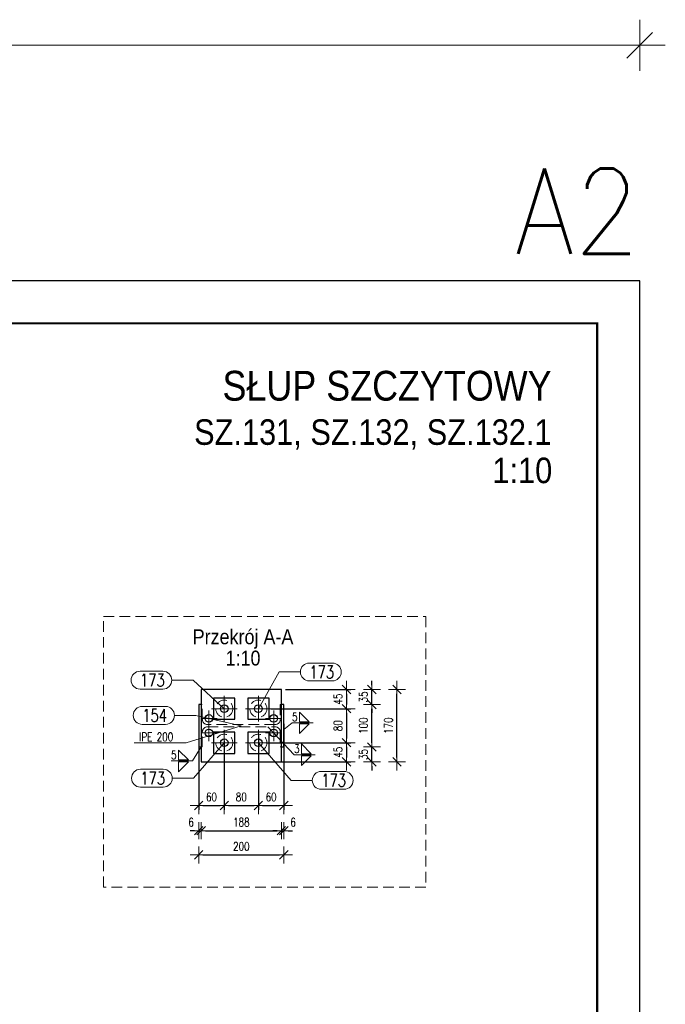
# Model space of a CAD drawing. Header units: millimetres. Extents: x -174 to 432, y 15762 to 16257.
# Tile 21 of 21: x 280 to 432, y 16012 to 16243. Entities that reach past the tile are written whole.
import ezdxf
from ezdxf.enums import TextEntityAlignment as Align

# ---------------------------------------------------------------- set-up
doc = ezdxf.new("R2010")
doc.units = ezdxf.units.MM
doc.header["$LTSCALE"] = 10
doc.linetypes.add('HIDDEN', pattern=[0.375, 0.25, -0.125])
doc.linetypes.add('MITTE', pattern=[2, 1.25, -0.25, 0.25, -0.25])
doc.layers.get('Defpoints').update_dxf_attribs({"color": 1})
doc.layers.add('_FORMATKA', color=8, linetype='Continuous', plot=False)
for name, color, linetype, lineweight in [('_RAMKA', 7, 'Continuous', 35), ('PS_DIM', 4, 'Continuous', 13), ('PS_Hidden', 2, 'HIDDEN', 9), ('PS_Mid', 5, 'MITTE', 15), ('PS_Pos', 1, 'Continuous', 15), ('PS_SOLID', 7, 'Continuous', 30), ('PS_TEXT', 3, 'Continuous', 18), ('PS_Weld', 1, 'Continuous', 9)]:
    doc.layers.add(name, color=color, linetype=linetype, lineweight=lineweight)
doc.styles.add('ARIAL', font='arial.ttf')
doc.styles.add('gil', font='txt', dxfattribs={"width": 0.9})
doc.styles.add('simplex', font='simplex.shx', dxfattribs={"width": 0.75})
doc.dimstyles.new('1_10_PRZ', dxfattribs={"dimtxt": 2, "dimasz": 1, "dimexe": 2, "dimexo": 5, "dimgap": 1, "dimtad": 1, "dimdec": 0, "dimlfac": 10, "dimtxsty": 'simplex', "dimblk": 'dimznak', "dimcen": 2, "dimse1": 1, "dimse2": 1, "dimclrt": 3, "dimadec": 1, "dimazin": 0, "dimtfac": 1, "dimtdec": 0, "dimtix": 1, "dimtmove": 2, "dimatfit": 3, "dimldrblk": 'dim-grot', "dimfxl": 1, "dimarcsym": 0})
doc.dimstyles.new('1_10_SC', dxfattribs={"dimtxt": 2, "dimasz": 1, "dimexe": 1, "dimexo": 1, "dimgap": 1, "dimtad": 1, "dimdec": 0, "dimlfac": 10, "dimtxsty": 'simplex', "dimblk": 'dimznak', "dimcen": 2, "dimclrd": 256, "dimclre": 256, "dimclrt": 3, "dimadec": 1, "dimazin": 0, "dimtfac": 1, "dimtdec": 0, "dimtix": 1, "dimtmove": 2, "dimatfit": 3, "dimldrblk": 'dim-grot', "dimfxl": 1, "dimarcsym": 0})

# ---------------------------------------------------------------- blocks, each defined once
blk = doc.blocks.new('dimznak')
at = {"color": 0}
for points in [[(0, 2), (0, -2)], [(-2, 0), (2, 0)]]:
    blk.add_lwpolyline(points, dxfattribs=at)
at = {"color": 2}
blk.add_lwpolyline([(1, 1), (-1, -1)], dxfattribs=at)
blk = doc.blocks.new('*D138')
at = {"color": 252, "lineweight": -2, "transparency": 16777216}
blk.add_line((-591, 475.33), (-3, 475.33), dxfattribs=at)
at = {"layer": 'Defpoints', "color": 0, "transparency": 16777216}
for p in [(0, 475.33), (-594, 420), (0, 420)]:
    blk.add_point(p, dxfattribs=at)
at = {"color": 252, "lineweight": -2, "transparency": 16777216, "xscale": 3, "yscale": 3, "zscale": 3, "rotation": 180}
blk.add_blockref('dimznak', (-594, 475.33), dxfattribs=at)
at = {"color": 252, "lineweight": -2, "transparency": 16777216, "xscale": 3, "yscale": 3, "zscale": 3}
blk.add_blockref('dimznak', (0, 475.33), dxfattribs=at)
at = {"color": 252, "transparency": 16777216, "insert": (-297, 485.83), "char_height": 15, "attachment_point": 5, "style": 'simplex'}
blk.add_mtext('594', dxfattribs=at)
blk = doc.blocks.new('dim-grot')
blk.add_hatch(color=256).paths.add_polyline_path([(0, 0), (-2, 0.5), (-2, -0.5)])
blk.add_lwpolyline([(0, 0), (-2, 0.5), (-2, -0.5), (0, 0)])
blk = doc.blocks.new('Tytuł rysunku')
at = {"layer": 'PS_TEXT', "style": 'ARIAL', "flags": 4}
for tag, height, p in [('TYTUŁ1', 7, (-61.19, -9.34)), ('TYTUŁ2', 6, (-61.19, -19.72)), ('SKALA', 6, (-61.19, -28.72))]:
    blk.add_attdef(tag, text='', height=height, dxfattribs=at).set_placement(p, align=Align.MIDDLE_CENTER)
blk = doc.blocks.new('*D143')
at = {"layer": 'Defpoints', "color": 0, "transparency": 16777216}
for p in [(322.08, 16072.13), (342.08, 16072.13), (342.08, 16046.79)]:
    blk.add_point(p, dxfattribs=at)
at = {"layer": 'PS_DIM', "color": 0, "lineweight": -2, "transparency": 16777216}
blk.add_line((323.08, 16046.79), (341.08, 16046.79), dxfattribs=at)
at = {"layer": 'PS_DIM', "color": 0, "lineweight": -2, "transparency": 16777216, "rotation": 180}
blk.add_blockref('dimznak', (322.08, 16046.79), dxfattribs=at)
at = {"layer": 'PS_DIM', "color": 0, "lineweight": -2, "transparency": 16777216}
blk.add_blockref('dimznak', (342.08, 16046.79), dxfattribs=at)
at = {"layer": 'PS_DIM', "color": 3, "transparency": 16777216, "insert": (332.08, 16048.79), "char_height": 2, "attachment_point": 5, "style": 'simplex'}
blk.add_mtext('200', dxfattribs=at)
blk = doc.blocks.new('*D144')
at = {"layer": 'Defpoints', "color": 0, "transparency": 16777216}
for p in [(341.48, 16085.63), (368.6, 16085.63), (341.48, 16068.63)]:
    blk.add_point(p, dxfattribs=at)
at = {"layer": 'PS_DIM', "color": 0, "lineweight": -2, "transparency": 16777216}
blk.add_line((368.6, 16069.63), (368.6, 16084.63), dxfattribs=at)
for p, rotation in [((368.6, 16085.63), 90), ((368.6, 16068.63), 270)]:
    blk.add_blockref('dimznak', p, dxfattribs=dict(at, rotation=rotation))
at = {"layer": 'PS_DIM', "color": 3, "transparency": 16777216, "insert": (366.6, 16077.13), "char_height": 2, "attachment_point": 5, "rotation": 90, "style": 'simplex'}
blk.add_mtext('170', dxfattribs=at)
blk = doc.blocks.new('Przekrój')
at = {"layer": 'PS_DIM', "style": 'ARIAL', "flags": 4}
for tag, p in [('PRZEKRÓJ', (7.89, 7.75)), ('SKALA', (7.89, 1.75))]:
    blk.add_attdef(tag, text='', height=3.5, dxfattribs=at).set_placement(p, align=Align.MIDDLE_CENTER)
blk = doc.blocks.new('*D145')
at = {"layer": 'Defpoints', "color": 0, "transparency": 16777216}
for p in [(341.48, 16085.63), (337.98, 16081.13), (356.76, 16081.13)]:
    blk.add_point(p, dxfattribs=at)
at = {"layer": 'PS_DIM', "lineweight": -2, "transparency": 16777216}
for p, q in [((342.48, 16085.63), (357.76, 16085.63)), ((356.76, 16084.63), (356.76, 16082.13)), ((338.98, 16081.13), (357.76, 16081.13))]:
    blk.add_line(p, q, dxfattribs=at)
for p, rotation in [((356.76, 16085.63), 90), ((356.76, 16081.13), 270)]:
    blk.add_blockref('dimznak', p, dxfattribs=dict(at, rotation=rotation))
at = {"layer": 'PS_DIM', "color": 3, "transparency": 16777216, "insert": (354.76, 16083.38), "char_height": 2, "attachment_point": 5, "rotation": 90, "style": 'simplex'}
blk.add_mtext('45', dxfattribs=at)
blk = doc.blocks.new('*D146')
at = {"layer": 'Defpoints', "color": 0, "transparency": 16777216}
for p in [(337.98, 16081.13), (336.98, 16073.13), (356.76, 16073.13)]:
    blk.add_point(p, dxfattribs=at)
at = {"layer": 'PS_DIM', "lineweight": -2, "transparency": 16777216}
for p, q in [((338.98, 16081.13), (357.76, 16081.13)), ((356.76, 16080.13), (356.76, 16074.13)), ((337.98, 16073.13), (357.76, 16073.13))]:
    blk.add_line(p, q, dxfattribs=at)
for p, rotation in [((356.76, 16081.13), 90), ((356.76, 16073.13), 270)]:
    blk.add_blockref('dimznak', p, dxfattribs=dict(at, rotation=rotation))
at = {"layer": 'PS_DIM', "color": 3, "transparency": 16777216, "insert": (354.76, 16077.13), "char_height": 2, "attachment_point": 5, "rotation": 90, "style": 'simplex'}
blk.add_mtext('80', dxfattribs=at)
blk = doc.blocks.new('*D147')
at = {"layer": 'Defpoints', "color": 0, "transparency": 16777216}
for p in [(336.98, 16073.13), (340.13, 16068.63), (356.76, 16068.63)]:
    blk.add_point(p, dxfattribs=at)
at = {"layer": 'PS_DIM', "lineweight": -2, "transparency": 16777216}
for p, q in [((337.98, 16073.13), (357.76, 16073.13)), ((356.76, 16072.13), (356.76, 16069.63)), ((341.13, 16068.63), (357.76, 16068.63))]:
    blk.add_line(p, q, dxfattribs=at)
for p, rotation in [((356.76, 16073.13), 90), ((356.76, 16068.63), 270)]:
    blk.add_blockref('dimznak', p, dxfattribs=dict(at, rotation=rotation))
at = {"layer": 'PS_DIM', "color": 3, "transparency": 16777216, "insert": (354.76, 16070.88), "char_height": 2, "attachment_point": 5, "rotation": 90, "style": 'simplex'}
blk.add_mtext('45', dxfattribs=at)
blk = doc.blocks.new('*D148')
at = {"layer": 'Defpoints', "color": 0, "transparency": 16777216}
for p in [(342.08, 16072.13), (362.73, 16072.13), (340.13, 16068.63)]:
    blk.add_point(p, dxfattribs=at)
at = {"layer": 'PS_DIM', "color": 0, "lineweight": -2, "transparency": 16777216}
for p, q in [((362.73, 16073.13), (362.73, 16074.13)), ((362.73, 16068.63), (362.73, 16072.13)), ((362.73, 16067.63), (362.73, 16066.63))]:
    blk.add_line(p, q, dxfattribs=at)
for p, rotation in [((362.73, 16072.13), 270), ((362.73, 16068.63), 90)]:
    blk.add_blockref('dimznak', p, dxfattribs=dict(at, rotation=rotation))
at = {"layer": 'PS_DIM', "color": 3, "transparency": 16777216, "insert": (360.73, 16070.38), "char_height": 2, "attachment_point": 5, "rotation": 90, "style": 'simplex'}
blk.add_mtext('35', dxfattribs=at)
blk = doc.blocks.new('*D149')
at = {"layer": 'Defpoints', "color": 0, "transparency": 16777216}
for p in [(342.08, 16082.13), (362.73, 16082.13), (342.08, 16072.13)]:
    blk.add_point(p, dxfattribs=at)
at = {"layer": 'PS_DIM', "color": 0, "lineweight": -2, "transparency": 16777216}
blk.add_line((362.73, 16073.13), (362.73, 16081.13), dxfattribs=at)
for p, rotation in [((362.73, 16082.13), 90), ((362.73, 16072.13), 270)]:
    blk.add_blockref('dimznak', p, dxfattribs=dict(at, rotation=rotation))
at = {"layer": 'PS_DIM', "color": 3, "transparency": 16777216, "insert": (360.73, 16077.13), "char_height": 2, "attachment_point": 5, "rotation": 90, "style": 'simplex'}
blk.add_mtext('100', dxfattribs=at)
blk = doc.blocks.new('*D150')
at = {"layer": 'Defpoints', "color": 0, "transparency": 16777216}
for p in [(340.58, 16085.63), (362.73, 16085.63), (342.08, 16082.13)]:
    blk.add_point(p, dxfattribs=at)
at = {"layer": 'PS_DIM', "color": 0, "lineweight": -2, "transparency": 16777216}
for p, q in [((362.73, 16086.63), (362.73, 16087.63)), ((362.73, 16082.13), (362.73, 16085.63)), ((362.73, 16081.13), (362.73, 16080.13))]:
    blk.add_line(p, q, dxfattribs=at)
for p, rotation in [((362.73, 16085.63), 270), ((362.73, 16082.13), 90)]:
    blk.add_blockref('dimznak', p, dxfattribs=dict(at, rotation=rotation))
at = {"layer": 'PS_DIM', "color": 3, "transparency": 16777216, "insert": (360.73, 16083.88), "char_height": 2, "attachment_point": 5, "rotation": 90, "style": 'simplex'}
blk.add_mtext('35', dxfattribs=at)
blk = doc.blocks.new('*D151')
at = {"layer": 'Defpoints', "color": 0, "transparency": 16777216}
for p in [(322.08, 16075.97), (328.08, 16074.57), (328.08, 16058.39)]:
    blk.add_point(p, dxfattribs=at)
at = {"layer": 'PS_DIM', "lineweight": -2, "transparency": 16777216}
for p, q in [((322.08, 16074.97), (322.08, 16057.39)), ((328.08, 16073.57), (328.08, 16057.39)), ((323.08, 16058.39), (327.08, 16058.39))]:
    blk.add_line(p, q, dxfattribs=at)
at = {"layer": 'PS_DIM', "lineweight": -2, "transparency": 16777216, "rotation": 180}
blk.add_blockref('dimznak', (322.08, 16058.39), dxfattribs=at)
at = {"layer": 'PS_DIM', "lineweight": -2, "transparency": 16777216}
blk.add_blockref('dimznak', (328.08, 16058.39), dxfattribs=at)
at = {"layer": 'PS_DIM', "color": 3, "transparency": 16777216, "insert": (325.08, 16060.39), "char_height": 2, "attachment_point": 5, "style": 'simplex'}
blk.add_mtext('60', dxfattribs=at)
blk = doc.blocks.new('*D152')
at = {"layer": 'Defpoints', "color": 0, "transparency": 16777216}
for p in [(336.08, 16076.13), (328.08, 16074.57), (336.08, 16058.39)]:
    blk.add_point(p, dxfattribs=at)
at = {"layer": 'PS_DIM', "lineweight": -2, "transparency": 16777216}
for p, q in [((328.08, 16073.57), (328.08, 16057.39)), ((336.08, 16075.13), (336.08, 16057.39)), ((329.08, 16058.39), (335.08, 16058.39))]:
    blk.add_line(p, q, dxfattribs=at)
at = {"layer": 'PS_DIM', "lineweight": -2, "transparency": 16777216, "rotation": 180}
blk.add_blockref('dimznak', (328.08, 16058.39), dxfattribs=at)
at = {"layer": 'PS_DIM', "lineweight": -2, "transparency": 16777216}
blk.add_blockref('dimznak', (336.08, 16058.39), dxfattribs=at)
at = {"layer": 'PS_DIM', "color": 3, "transparency": 16777216, "insert": (332.08, 16060.39), "char_height": 2, "attachment_point": 5, "style": 'simplex'}
blk.add_mtext('80', dxfattribs=at)
blk = doc.blocks.new('*D153')
at = {"layer": 'Defpoints', "color": 0, "transparency": 16777216}
for p in [(342.08, 16078.53), (336.08, 16076.13), (342.08, 16058.39)]:
    blk.add_point(p, dxfattribs=at)
at = {"layer": 'PS_DIM', "lineweight": -2, "transparency": 16777216}
for p, q in [((342.08, 16077.53), (342.08, 16057.39)), ((336.08, 16075.13), (336.08, 16057.39)), ((337.08, 16058.39), (341.08, 16058.39))]:
    blk.add_line(p, q, dxfattribs=at)
at = {"layer": 'PS_DIM', "lineweight": -2, "transparency": 16777216, "rotation": 180}
blk.add_blockref('dimznak', (336.08, 16058.39), dxfattribs=at)
at = {"layer": 'PS_DIM', "lineweight": -2, "transparency": 16777216}
blk.add_blockref('dimznak', (342.08, 16058.39), dxfattribs=at)
at = {"layer": 'PS_DIM', "color": 3, "transparency": 16777216, "insert": (339.08, 16060.39), "char_height": 2, "attachment_point": 5, "style": 'simplex'}
blk.add_mtext('60', dxfattribs=at)
blk = doc.blocks.new('*D154')
at = {"layer": 'Defpoints', "color": 0, "transparency": 16777216}
for p in [(322.08, 16073.9), (322.68, 16073.9), (322.68, 16052.47)]:
    blk.add_point(p, dxfattribs=at)
at = {"layer": 'PS_DIM', "color": 0, "lineweight": -2, "transparency": 16777216}
for p, q in [((321.08, 16052.47), (320.08, 16052.47)), ((322.08, 16052.47), (322.68, 16052.47)), ((323.68, 16052.47), (324.68, 16052.47))]:
    blk.add_line(p, q, dxfattribs=at)
blk.add_blockref('dimznak', (322.08, 16052.47), dxfattribs=at)
at = {"layer": 'PS_DIM', "color": 0, "lineweight": -2, "transparency": 16777216, "rotation": 180}
blk.add_blockref('dimznak', (322.68, 16052.47), dxfattribs=at)
at = {"layer": 'PS_DIM', "color": 3, "transparency": 16777216, "insert": (320.29, 16054.47), "char_height": 2, "attachment_point": 5, "style": 'simplex'}
blk.add_mtext('6', dxfattribs=at)
blk = doc.blocks.new('*D155')
at = {"layer": 'Defpoints', "color": 0, "transparency": 16777216}
for p in [(341.48, 16077.96), (322.68, 16073.9), (341.48, 16052.47)]:
    blk.add_point(p, dxfattribs=at)
at = {"layer": 'PS_DIM', "color": 0, "lineweight": -2, "transparency": 16777216}
blk.add_line((323.68, 16052.47), (340.48, 16052.47), dxfattribs=at)
at = {"layer": 'PS_DIM', "color": 0, "lineweight": -2, "transparency": 16777216, "rotation": 180}
blk.add_blockref('dimznak', (322.68, 16052.47), dxfattribs=at)
at = {"layer": 'PS_DIM', "color": 0, "lineweight": -2, "transparency": 16777216}
blk.add_blockref('dimznak', (341.48, 16052.47), dxfattribs=at)
at = {"layer": 'PS_DIM', "color": 3, "transparency": 16777216, "insert": (332.08, 16054.47), "char_height": 2, "attachment_point": 5, "style": 'simplex'}
blk.add_mtext('188', dxfattribs=at)
blk = doc.blocks.new('*D156')
at = {"layer": 'Defpoints', "color": 0, "transparency": 16777216}
for p in [(341.48, 16077.96), (342.08, 16077.96), (342.08, 16052.47)]:
    blk.add_point(p, dxfattribs=at)
at = {"layer": 'PS_DIM', "color": 0, "lineweight": -2, "transparency": 16777216}
for p, q in [((340.48, 16052.47), (339.48, 16052.47)), ((341.48, 16052.47), (342.08, 16052.47)), ((343.08, 16052.47), (344.08, 16052.47))]:
    blk.add_line(p, q, dxfattribs=at)
blk.add_blockref('dimznak', (341.48, 16052.47), dxfattribs=at)
at = {"layer": 'PS_DIM', "color": 0, "lineweight": -2, "transparency": 16777216, "rotation": 180}
blk.add_blockref('dimznak', (342.08, 16052.47), dxfattribs=at)
at = {"layer": 'PS_DIM', "color": 3, "transparency": 16777216, "insert": (344.22, 16054.47), "char_height": 2, "attachment_point": 5, "style": 'simplex'}
blk.add_mtext('6', dxfattribs=at)
blk = doc.blocks.new('*X284')
at = {"color": 1}
for p, q in [((308.83, 16081.65), (314.3, 16081.65)), ((316.4, 16079.55), (321.4, 16079.55)), ((332.08, 16077.13), (321.4, 16079.55)), ((308.83, 16077.45), (314.3, 16077.45))]:
    blk.add_line(p, q, dxfattribs=at)
for centre, start, end in [((308.83, 16079.55), 90, 270), ((314.3, 16079.55), 270, 90)]:
    blk.add_arc(centre, 2.1, start, end, dxfattribs=at)
at = {"color": 2, "style": 'simplex', "width": 0.75}
blk.add_text('154', height=3, dxfattribs=at).set_placement((308.83, 16078.05))
blk = doc.blocks.new('*X285')
at = {"color": 1}
for p in [(332.08, 16077.13), (306.92, 16073.1)]:
    blk.add_line(p, (319.16, 16073.1), dxfattribs=at)
at = {"color": 3, "style": 'simplex', "width": 0.75}
blk.add_text('IPE 200 ', height=2, dxfattribs=at).set_placement((308.12, 16073.5))
blk = doc.blocks.new('*X286')
at = {"color": 1}
for p, q in [((328.08, 16073.13), (320.87, 16064.8)), ((308.41, 16066.9), (313.77, 16066.9)), ((315.87, 16064.8), (320.87, 16064.8)), ((308.41, 16062.7), (313.77, 16062.7))]:
    blk.add_line(p, q, dxfattribs=at)
for centre, start, end in [((308.41, 16064.8), 90, 270), ((313.77, 16064.8), 270, 90)]:
    blk.add_arc(centre, 2.1, start, end, dxfattribs=at)
at = {"color": 2, "style": 'simplex', "width": 0.75}
blk.add_text('173', height=3, dxfattribs=at).set_placement((308.41, 16063.3))
blk = doc.blocks.new('*X287')
at = {"color": 1}
for p, q in [((336.08, 16081.13), (340.96, 16089.75)), ((340.96, 16089.75), (345.96, 16089.75)), ((348.06, 16091.85), (353.42, 16091.85)), ((348.06, 16087.65), (353.42, 16087.65))]:
    blk.add_line(p, q, dxfattribs=at)
for centre, start, end in [((348.06, 16089.75), 90, 270), ((353.42, 16089.75), 270, 90)]:
    blk.add_arc(centre, 2.1, start, end, dxfattribs=at)
at = {"color": 2, "style": 'simplex', "width": 0.75}
blk.add_text('173', height=3, dxfattribs=at).set_placement((348.06, 16088.25))
blk = doc.blocks.new('*X288')
at = {"color": 1}
for p, q in [((308.31, 16089.92), (313.67, 16089.92)), ((315.77, 16087.82), (320.77, 16087.82)), ((328.08, 16081.13), (320.77, 16087.82)), ((308.31, 16085.72), (313.67, 16085.72))]:
    blk.add_line(p, q, dxfattribs=at)
for centre, start, end in [((308.31, 16087.82), 90, 270), ((313.67, 16087.82), 270, 90)]:
    blk.add_arc(centre, 2.1, start, end, dxfattribs=at)
at = {"color": 2, "style": 'simplex', "width": 0.75}
blk.add_text('173', height=3, dxfattribs=at).set_placement((308.31, 16086.32))
blk = doc.blocks.new('*X289')
at = {"color": 1}
for p, q in [((336.08, 16073.13), (343.74, 16064.29)), ((343.74, 16064.29), (348.74, 16064.29)), ((350.84, 16066.39), (356.2, 16066.39)), ((350.84, 16062.19), (356.2, 16062.19))]:
    blk.add_line(p, q, dxfattribs=at)
for centre, start, end in [((350.84, 16064.29), 90, 270), ((356.2, 16064.29), 270, 90)]:
    blk.add_arc(centre, 2.1, start, end, dxfattribs=at)
at = {"color": 2, "style": 'simplex', "width": 0.75}
blk.add_text('173', height=3, dxfattribs=at).set_placement((350.84, 16062.79))
blk = doc.blocks.new('*X290')
at = {"color": 3}
for p, q in [((319.65, 16069.09), (317.35, 16071.39)), ((317.35, 16071.39), (317.35, 16069.09)), ((317.35, 16069.09), (319.65, 16069.09)), ((317.35, 16068.63), (319.65, 16068.63)), ((319.65, 16068.63), (317.35, 16066.33)), ((317.35, 16066.33), (317.35, 16068.63))]:
    blk.add_line(p, q, dxfattribs=at)
at = {"color": 9}
for p in [(322.68, 16072.13), (315.6, 16068.86)]:
    blk.add_line(p, (320.6, 16068.86), dxfattribs=at)
at = {"color": 2, "style": 'simplex', "width": 0.75}
blk.add_text('5', height=2, dxfattribs=at).set_placement((315.6, 16069.26))
blk = doc.blocks.new('*X291')
at = {"color": 3}
for p, q in [((348.03, 16078.02), (345.73, 16080.32)), ((345.73, 16080.32), (345.73, 16078.02)), ((345.73, 16078.02), (348.03, 16078.02)), ((345.73, 16077.56), (348.03, 16077.56)), ((348.03, 16077.56), (345.73, 16075.26)), ((345.73, 16075.26), (345.73, 16077.56))]:
    blk.add_line(p, q, dxfattribs=at)
at = {"color": 9}
for p, q in [((342.08, 16076.25), (343.98, 16077.79)), ((343.98, 16077.79), (348.98, 16077.79))]:
    blk.add_line(p, q, dxfattribs=at)
at = {"color": 2, "style": 'simplex', "width": 0.75}
blk.add_text('5', height=2, dxfattribs=at).set_placement((343.98, 16078.19))
blk = doc.blocks.new('*X292')
at = {"color": 9}
for p, q in [((338.33, 16076.85), (344.45, 16070.32)), ((344.45, 16070.32), (349.45, 16070.32))]:
    blk.add_line(p, q, dxfattribs=at)
at = {"color": 3}
for p, q in [((348.5, 16070.55), (346.2, 16072.85)), ((346.2, 16072.85), (346.2, 16070.55)), ((346.2, 16070.55), (348.5, 16070.55)), ((346.2, 16070.09), (348.5, 16070.09)), ((348.5, 16070.09), (346.2, 16067.79)), ((346.2, 16067.79), (346.2, 16070.09))]:
    blk.add_line(p, q, dxfattribs=at)
at = {"color": 2, "style": 'simplex', "width": 0.75}
blk.add_text('3', height=2, dxfattribs=at).set_placement((344.45, 16070.72))
blk = doc.blocks.new('*U133')
at = {"layer": '_FORMATKA', "lineweight": -3}
blk.add_lwpolyline([(-594, 0), (0, 0), (0, 420), (-594, 420)], close=True, dxfattribs=at)
at = {"layer": '_RAMKA', "lineweight": -3, "const_width": 0.5}
blk.add_lwpolyline([(-564, 10), (-10, 10), (-10, 410), (-564, 410)], close=True, dxfattribs=at)
at = {"layer": '_FORMATKA', "lineweight": -3, "style": 'simplex', "width": 0.9}
blk.add_text('A2', height=20, dxfattribs=at).set_placement((0, 426.35), align=Align.RIGHT)
dim = blk.add_linear_dim(base=(0, 475.33), p1=(-594, 420), p2=(0, 420), dimstyle='1_10_PRZ', override={"dimscale": 3, "dimtxt": 5, "dimlfac": 1, "dimclrd": 252, "dimclrt": 252})
dim.commit()
dim.dimension.update_dxf_attribs({"geometry": '*D138', "text_midpoint": (-297, 485.83)})

msp = doc.modelspace()

# ---------------------------------------------------------------- linework, layer by layer
at = {"layer": 'PS_Hidden', "color": 2, "linetype": 'HIDDEN', "extrusion": (0, 1, 2.22045e-16)}
for p, q in [((322.93, 16082.13), (322.68, 16082.13)), ((322.93, 16078.61), (322.93, 16082.13)), ((341.48, 16082.13), (341.23, 16082.13)), ((341.23, 16082.13), (341.23, 16078.61)), ((340.03, 16077.41), (324.13, 16077.41)), ((324.13, 16076.85), (340.03, 16076.85)), ((322.93, 16072.13), (322.93, 16075.65)), ((341.23, 16075.65), (341.23, 16072.13)), ((322.68, 16072.13), (322.93, 16072.13)), ((341.23, 16072.13), (341.48, 16072.13))]:
    msp.add_line(p, q, dxfattribs=at)
at = {"layer": 'PS_Hidden'}
msp.add_lwpolyline([(299.73, 16102.79), (375.35, 16102.79), (375.35, 16039.21), (299.73, 16039.21)], close=True, dxfattribs=at)
for centre in [(328.08, 16081.13), (336.08, 16081.13), (328.08, 16073.13), (336.08, 16073.13)]:
    msp.add_circle(centre, 2, dxfattribs=at)
at = {"layer": 'PS_Hidden', "color": 2, "linetype": 'HIDDEN'}
for centre, start, end in [((324.13, 16078.61), 180, 270), ((340.03, 16078.61), 270, 0), ((324.13, 16075.65), 90, 180), ((340.03, 16075.65), 0, 90)]:
    msp.add_arc(centre, 1.2, start, end, dxfattribs=at)
at = {"layer": 'PS_Mid', "color": 5, "linetype": 'MITTE', "extrusion": (0, 1, 2.22045e-16)}
for p, q in [((328.08, 16084.13), (328.08, 16078.13)), ((328.08, 16083.03), (328.08, 16079.23)), ((328.08, 16083.03), (328.08, 16079.23)), ((336.08, 16084.13), (336.08, 16078.13)), ((336.08, 16083.03), (336.08, 16079.23)), ((336.08, 16083.03), (336.08, 16079.23)), ((324.48, 16080.73), (324.48, 16076.93)), ((331.08, 16081.13), (325.08, 16081.13)), ((329.98, 16081.13), (326.18, 16081.13)), ((329.98, 16081.13), (326.18, 16081.13)), ((339.08, 16081.13), (333.08, 16081.13)), ((337.98, 16081.13), (334.18, 16081.13)), ((337.98, 16081.13), (334.18, 16081.13)), ((339.68, 16080.73), (339.68, 16076.93)), ((326.38, 16078.83), (322.58, 16078.83)), ((341.58, 16078.83), (337.78, 16078.83)), ((324.48, 16077.33), (324.48, 16073.53)), ((328.08, 16076.13), (328.08, 16070.13)), ((336.08, 16076.13), (336.08, 16070.13)), ((339.68, 16077.33), (339.68, 16073.53)), ((326.38, 16075.43), (322.58, 16075.43)), ((328.08, 16075.03), (328.08, 16071.23)), ((328.08, 16075.03), (328.08, 16071.23)), ((336.08, 16075.03), (336.08, 16071.23)), ((336.08, 16075.03), (336.08, 16071.23)), ((341.58, 16075.43), (337.78, 16075.43)), ((331.08, 16073.13), (325.08, 16073.13)), ((329.98, 16073.13), (326.18, 16073.13)), ((329.98, 16073.13), (326.18, 16073.13)), ((339.08, 16073.13), (333.08, 16073.13)), ((337.98, 16073.13), (334.18, 16073.13)), ((337.98, 16073.13), (334.18, 16073.13))]:
    msp.add_line(p, q, dxfattribs=at)
at = {"layer": 'PS_SOLID', "color": 7, "linetype": 'Continuous', "extrusion": (0, 1, 2.22045e-16)}
for p, q in [((324.48, 16085.63), (322.68, 16085.63)), ((322.68, 16085.63), (322.68, 16068.63)), ((328.08, 16085.63), (324.48, 16085.63)), ((336.08, 16085.63), (328.08, 16085.63)), ((339.68, 16085.63), (336.08, 16085.63)), ((341.48, 16085.63), (339.68, 16085.63)), ((341.48, 16068.63), (341.48, 16085.63)), ((328.08, 16083.63), (325.58, 16083.63)), ((325.58, 16083.63), (325.58, 16078.63)), ((330.58, 16083.63), (328.08, 16083.63)), ((330.58, 16078.63), (330.58, 16083.63)), ((336.08, 16083.63), (333.58, 16083.63)), ((333.58, 16083.63), (333.58, 16078.63)), ((338.58, 16083.63), (336.08, 16083.63)), ((338.58, 16078.63), (338.58, 16083.63)), ((322.68, 16082.13), (322.08, 16082.13)), ((322.08, 16082.13), (322.08, 16072.13)), ((342.08, 16082.13), (341.48, 16082.13)), ((342.08, 16072.13), (342.08, 16082.13)), ((325.58, 16078.63), (330.58, 16078.63)), ((333.58, 16078.63), (338.58, 16078.63)), ((328.08, 16075.63), (325.58, 16075.63)), ((325.58, 16075.63), (325.58, 16070.63)), ((330.58, 16075.63), (328.08, 16075.63)), ((330.58, 16070.63), (330.58, 16075.63)), ((336.08, 16075.63), (333.58, 16075.63)), ((333.58, 16075.63), (333.58, 16070.63)), ((338.58, 16075.63), (336.08, 16075.63)), ((338.58, 16070.63), (338.58, 16075.63)), ((322.08, 16072.13), (322.68, 16072.13)), ((341.48, 16072.13), (342.08, 16072.13)), ((325.58, 16070.63), (330.58, 16070.63)), ((333.58, 16070.63), (338.58, 16070.63)), ((322.68, 16068.63), (341.48, 16068.63))]:
    msp.add_line(p, q, dxfattribs=at)
at = {"layer": 'PS_SOLID'}
for centre in [(328.08, 16081.13), (336.08, 16081.13), (324.48, 16078.83), (339.68, 16078.83), (324.48, 16075.43), (339.68, 16075.43), (328.08, 16073.13), (336.08, 16073.13)]:
    msp.add_circle(centre, 0.9, dxfattribs=at)

# ---------------------------------------------------------------- block references
ref = msp.add_blockref('Tytuł rysunku', (409.89, 16162.82))
ref.add_attrib('TYTUŁ1', 'SŁUP SZCZYTOWY', dxfattribs={"layer": 'PS_TEXT', "height": 7, "style": 'gil', "width": 0.9}).set_placement((404.89, 16153.47), align=Align.RIGHT)
ref.add_attrib('TYTUŁ2', 'SZ.131, SZ.132, SZ.132.1', dxfattribs={"layer": 'PS_TEXT', "height": 6, "style": 'gil', "width": 0.9}).set_placement((404.89, 16143.09), align=Align.RIGHT)
ref.add_attrib('SKALA', '1:10', dxfattribs={"layer": 'PS_TEXT', "height": 6, "style": 'gil', "width": 0.9}).set_placement((405.05, 16134.09), align=Align.RIGHT)
at = {"layer": 'PS_DIM'}
msp.add_blockref('*U133', (425.58, 15761.61), dxfattribs=at)
ref = msp.add_blockref('Przekrój', (324.6, 16087.46), dxfattribs=at)
ref.add_attrib('PRZEKRÓJ', 'Przekrój A-A', dxfattribs={"layer": 'PS_TEXT', "height": 3.5, "style": 'gil', "width": 0.9}).set_placement((332.48, 16095.21), align=Align.BOTTOM_CENTER)
ref.add_attrib('SKALA', '1:10', dxfattribs={"layer": 'PS_TEXT', "height": 3.5, "style": 'gil', "width": 0.9}).set_placement((332.48, 16090.21), align=Align.BOTTOM_CENTER)
at = {"layer": 'PS_Pos'}
for name in ['*X288', '*X287', '*X284', '*X285', '*X286', '*X289']:
    msp.add_blockref(name, (0, 0), dxfattribs=at)
at = {"layer": 'PS_Weld'}
for name in ['*X291', '*X292', '*X290']:
    msp.add_blockref(name, (0, 0), dxfattribs=at)

# ---------------------------------------------------------------- dimensions: what is measured, and where the dimension line sits
at = {"layer": 'PS_DIM'}
for base, p1, p2, dimstyle, picture, middle in [((356.76, 16081.13), (341.48, 16085.63), (337.98, 16081.13), '1_10_SC', '*D145', (354.76, 16083.38)), ((362.73, 16085.63), (342.08, 16082.13), (340.58, 16085.63), '1_10_PRZ', '*D150', (360.73, 16083.88)), ((368.6, 16085.63), (341.48, 16068.63), (341.48, 16085.63), '1_10_PRZ', '*D144', (366.6, 16077.13)), ((356.76, 16073.13), (337.98, 16081.13), (336.98, 16073.13), '1_10_SC', '*D146', (354.76, 16077.13)), ((362.73, 16082.13), (342.08, 16072.13), (342.08, 16082.13), '1_10_PRZ', '*D149', (360.73, 16077.13)), ((356.76, 16068.63), (336.98, 16073.13), (340.13, 16068.63), '1_10_SC', '*D147', (354.76, 16070.88)), ((362.73, 16072.13), (340.13, 16068.63), (342.08, 16072.13), '1_10_PRZ', '*D148', (360.73, 16070.38))]:
    dim = msp.add_linear_dim(base=base, p1=p1, p2=p2, angle=90, dimstyle=dimstyle, dxfattribs=at)
    dim.commit()
    dim.dimension.update_dxf_attribs({"geometry": picture, "text_midpoint": middle})
for base, p1, p2, dimstyle, picture, middle in [((342.08, 16058.39), (336.08, 16076.13), (342.08, 16078.53), '1_10_SC', '*D153', (339.08, 16060.39)), ((328.08, 16058.39), (322.08, 16075.97), (328.08, 16074.57), '1_10_SC', '*D151', (325.08, 16060.39)), ((341.48, 16052.47), (322.68, 16073.9), (341.48, 16077.96), '1_10_PRZ', '*D155', (332.08, 16054.47)), ((336.08, 16058.39), (328.08, 16074.57), (336.08, 16076.13), '1_10_SC', '*D152', (332.08, 16060.39)), ((342.08, 16046.79), (322.08, 16072.13), (342.08, 16072.13), '1_10_PRZ', '*D143', (332.08, 16048.79))]:
    dim = msp.add_linear_dim(base=base, p1=p1, p2=p2, dimstyle=dimstyle, dxfattribs=at)
    dim.commit()
    dim.dimension.update_dxf_attribs({"geometry": picture, "text_midpoint": middle})
for base, p1, p2, picture, middle in [((342.08, 16052.47), (341.48, 16077.96), (342.08, 16077.96), '*D156', (344.22, 16054.47)), ((322.68, 16052.47), (322.08, 16073.9), (322.68, 16073.9), '*D154', (320.29, 16054.47))]:
    dim = msp.add_linear_dim(base=base, p1=p1, p2=p2, dimstyle='1_10_PRZ', dxfattribs=at)
    dim.commit()
    dim.dimension.update_dxf_attribs({"geometry": picture, "text_midpoint": middle, "dimtype": 128})

doc.saveas('drawing.dxf')
